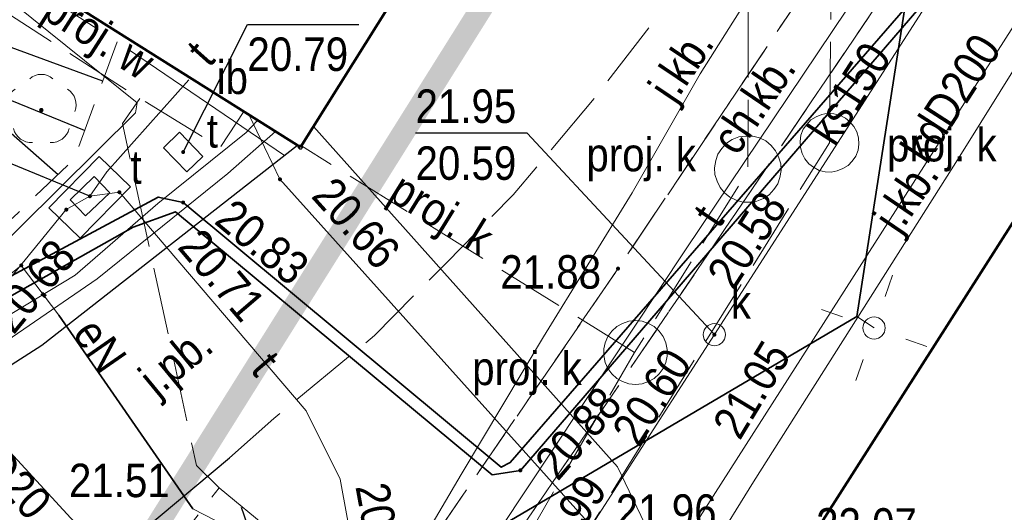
# Model space of a CAD drawing. Header units: metres. Extents: x 6530877 to 6534102, y 6042175 to 6045327.
# Tile 61 of 76: x 6533097 to 6533119, y 6044065 to 6044076. Entities that reach past the tile are written whole.
import ezdxf
from ezdxf.enums import TextEntityAlignment as Align

# ---------------------------------------------------------------- set-up
doc = ezdxf.new("R2010")
doc.units = ezdxf.units.M
doc.header["$MEASUREMENT"] = 0
doc.linetypes.add('1.0_0.5', pattern=[1.5, 1, -0.5])
doc.linetypes.add('1.5_0.5', pattern=[2, 1.5, -0.5])
doc.layers.get('0').update_dxf_attribs({"color": 2, "linetype": 'CONTINUOUS', "lineweight": 5})
for name, color, linetype in [('000 Inne (niezydentyfikowane)', 7, 'CONTINUOUS'), ('312-budynek ewidencyjny', 7, 'CONTINUOUS'), ('chodnik', 7, 'CONTINUOUS'), ('chodnik-Atr17', 7, 'CONTINUOUS'), ('drzewo liściaste', 7, 'CONTINUOUS'), ('inna budowla', 7, 'CONTINUOUS'), ('inna budowla-Atr17', 7, 'CONTINUOUS'), ('jezdnia', 7, 'CONTINUOUS'), ('jezdnia-Atr17', 7, 'CONTINUOUS'), ('kanalizacyjne urządzenie techniczne - ob. projektowany', 7, 'CONTINUOUS'), ('kanalizacyjne urządzenie techniczne - ob. projektowany-Atr17', 7, 'CONTINUOUS'), ('komora podziemna', 7, 'CONTINUOUS'), ('krawężnik', 7, 'CONTINUOUS'), ('latarnia', 7, 'CONTINUOUS'), ('obudowa ochronna przewodu', 7, 'CONTINUOUS'), ('pikieta sztuczna', 7, 'CONTINUOUS'), ('pikieta sztuczna-Atr2', 7, 'CONTINUOUS'), ('przewód ciepłowniczy', 7, 'CONTINUOUS'), ('przewód elektroenergetyczny podziemny', 7, 'CONTINUOUS'), ('przewód elektroenergetyczny podziemny-Atr1', 7, 'CONTINUOUS'), ('przewód kanalizacyjny', 7, 'CONTINUOUS'), ('przewód kanalizacyjny - ob. projektowany', 7, 'CONTINUOUS'), ('przewód kanalizacyjny - ob. projektowany-Atr1', 7, 'CONTINUOUS'), ('przewód kanalizacyjny-Atr1', 7, 'CONTINUOUS'), ('przewód telekomunikacyjny podziemny', 7, 'CONTINUOUS'), ('przewód telekomunikacyjny podziemny-Atr1', 7, 'CONTINUOUS'), ('przewód wodociągowy', 7, 'CONTINUOUS'), ('przewód wodociągowy - ob. projektowany', 7, 'CONTINUOUS'), ('przewód wodociągowy - ob. projektowany-Atr1', 7, 'CONTINUOUS'), ('przewód wodociągowy-Atr1', 7, 'CONTINUOUS'), ('Punkt budynku', 7, 'CONTINUOUS'), ('rzędna', 7, 'CONTINUOUS'), ('rzędna-Atr2', 7, 'CONTINUOUS'), ('rzędna-Atr3', 7, 'CONTINUOUS'), ('skarpa nieumocniona', 7, 'CONTINUOUS'), ('słup przewodów napowietrznych', 7, 'CONTINUOUS'), ('właz do komory lub kanału - okrągły', 7, 'CONTINUOUS'), ('właz do komory lub kanału - okrągły-Atr17', 7, 'CONTINUOUS'), ('właz do komory lub kanału - prostokątny', 7, 'CONTINUOUS'), ('właz do komory lub kanału - prostokątny-Atr17', 7, 'CONTINUOUS'), ('Zakres', 7, 'CONTINUOUS')]:
    doc.layers.add(name, color=color, linetype=linetype)
doc.styles.get("Standard").update_dxf_attribs({"font": 'Working1250', "width": 0.75})

# ---------------------------------------------------------------- blocks, each defined once
blk = doc.blocks.new('PUNKTBUD')
at = {"color": 0}
blk.add_circle((0, 0), 0.045, dxfattribs=at)
blk = doc.blocks.new('PW01')
at = {"linetype": 'Continuous', "lineweight": 13}
h = blk.add_hatch(color=0, dxfattribs=at)
edge = h.paths.add_edge_path()
edge.add_arc((0, 0), 0.045, 0, 360)
blk = doc.blocks.new('US15')
at = {"color": 0, "linetype": 'Continuous', "lineweight": 13}
blk.add_circle((0, 0), 0.25, dxfattribs=at)
blk = doc.blocks.new('SM01')
at = {"color": 0, "linetype": 'Continuous', "lineweight": 13}
for p, q in [((-0.53, 0.531), (-0.883, 0.884)), ((0.531, 0.531), (0.884, 0.884)), ((-0.53, -0.53), (-0.883, -0.883)), ((0.531, -0.53), (0.884, -0.883))]:
    blk.add_line(p, q, dxfattribs=at)
blk.add_circle((0, 0), 0.25, dxfattribs=at)
blk = doc.blocks.new('SUPWP')
at = {"color": 0, "linetype": 'Continuous'}
blk.add_lwpolyline([(-0.375, -0.25), (0.375, -0.25), (0.375, 0.25), (-0.375, 0.25)], close=True, dxfattribs=at)
blk = doc.blocks.new('OP021')
at = {"linetype": 'Continuous', "lineweight": 13}
h = blk.add_hatch(color=0, dxfattribs=at)
edge = h.paths.add_edge_path()
edge.add_arc((0, 0), 0.05, 0, 360)
at = {"color": 0, "linetype": 'Continuous', "lineweight": 13}
for centre, start, end in [((0, 0.4), 49.272, 130.728), ((-0.38, 0.124), 121.308, 202.548), ((0.38, 0.124), 337.452, 58.692), ((-0.235, -0.324), 193.221, 274.871), ((0.235, -0.324), 265.129, 346.779)]:
    blk.add_arc(centre, 0.4, start, end, dxfattribs=at)
blk = doc.blocks.new('US22')
at = {"color": 0, "linetype": 'Continuous', "lineweight": 13}
blk.add_circle((0, 0), 0.25, dxfattribs=at)

msp = doc.modelspace()

# ---------------------------------------------------------------- linework, layer by layer
at = {"layer": '000 Inne (niezydentyfikowane)', "color": 7, "linetype": 'Continuous', "lineweight": 25, "flags": 128}
for points in [[(6533098.8, 6044074.45), (6533095.92, 6044075.5)], [(6533097.8, 6044072.35), (6533095.13, 6044074.69)], [(6533098.39, 6044073.34), (6533096.76, 6044074.01)]]:
    msp.add_lwpolyline(points, dxfattribs=at)
at = {"layer": '312-budynek ewidencyjny', "color": 7, "linetype": 'Continuous', "lineweight": 50, "flags": 128}
for points in [[(6533109.93, 6044083.65), (6533103.23, 6044072.97)], [(6533113.19, 6044061.87), (6533124.17, 6044079.08)], [(6533103.23, 6044072.97), (6533095.77, 6044077.66)]]:
    msp.add_lwpolyline(points, dxfattribs=at)
at = {"layer": 'chodnik', "color": 7, "linetype": '1.0_0.5', "lineweight": 18, "flags": 128}
msp.add_lwpolyline([(6533102.64, 6044058.94), (6533103.88, 6044058.12), (6533111.63, 6044069.49), (6533123.06, 6044086.33), (6533121.29, 6044086.53), (6533110.35, 6044070.25), (6533104.92, 6044062.33)], close=True, dxfattribs=at)
at = {"layer": 'inna budowla', "color": 7, "linetype": 'Continuous', "lineweight": 18, "flags": 128}
msp.add_lwpolyline([(6533102.87, 6044072.78), (6533099.42, 6044075.13)], dxfattribs=at)
at = {"layer": 'jezdnia', "color": 7, "linetype": '1.5_0.5', "lineweight": 18, "flags": 128}
for points in [[(6533104.92, 6044062.33), (6533110.35, 6044070.25), (6533121.29, 6044086.53)], [(6533103.88, 6044058.12), (6533111.63, 6044069.49), (6533123.06, 6044086.33)], [(6533101.64, 6044066.01), (6533102.63, 6044066.89), (6533104.89, 6044068.75), (6533106.51, 6044070.39), (6533108, 6044071.9), (6533109.82, 6044074.07), (6533111.36, 6044076.05), (6533112.79, 6044078.17)]]:
    msp.add_lwpolyline(points, dxfattribs=at)
at = {"layer": 'kanalizacyjne urządzenie techniczne - ob. projektowany', "color": 34, "linetype": 'Continuous', "lineweight": 18, "flags": 128}
for points in [[(6533114.99, 6044072.42), (6533114.86, 6044072.45), (6533114.73, 6044072.52), (6533114.63, 6044072.6), (6533114.54, 6044072.71), (6533114.48, 6044072.83), (6533114.44, 6044072.96), (6533114.43, 6044073.1), (6533114.45, 6044073.24), (6533114.5, 6044073.37), (6533114.58, 6044073.48), (6533114.67, 6044073.58), (6533114.79, 6044073.65), (6533114.92, 6044073.7), (6533115.05, 6044073.73), (6533115.19, 6044073.72), (6533115.32, 6044073.69), (6533115.45, 6044073.62), (6533115.55, 6044073.54), (6533115.64, 6044073.43), (6533115.7, 6044073.31), (6533115.74, 6044073.18), (6533115.75, 6044073.04), (6533115.73, 6044072.9), (6533115.68, 6044072.77), (6533115.6, 6044072.66), (6533115.51, 6044072.56), (6533115.39, 6044072.49), (6533115.26, 6044072.44), (6533115.13, 6044072.41)], [(6533112.86, 6044071.85), (6533112.74, 6044071.95), (6533112.64, 6044072.07), (6533112.57, 6044072.21), (6533112.52, 6044072.36), (6533112.51, 6044072.51), (6533112.54, 6044072.67), (6533112.59, 6044072.81), (6533112.68, 6044072.94), (6533112.78, 6044073.06), (6533112.91, 6044073.14), (6533113.06, 6044073.2), (6533113.21, 6044073.22), (6533113.37, 6044073.22), (6533113.52, 6044073.18), (6533113.66, 6044073.11), (6533113.78, 6044073.01), (6533113.88, 6044072.89), (6533113.95, 6044072.75), (6533114, 6044072.6), (6533114.01, 6044072.45), (6533113.98, 6044072.29), (6533113.93, 6044072.15), (6533113.84, 6044072.02), (6533113.74, 6044071.9), (6533113.61, 6044071.82), (6533113.46, 6044071.76), (6533113.31, 6044071.74), (6533113.15, 6044071.74), (6533113, 6044071.78)], [(6533110.59, 6044067.67), (6533110.45, 6044067.72), (6533110.32, 6044067.79), (6533110.21, 6044067.89), (6533110.12, 6044068.01), (6533110.06, 6044068.15), (6533110.03, 6044068.3), (6533110.03, 6044068.45), (6533110.06, 6044068.59), (6533110.12, 6044068.73), (6533110.21, 6044068.85), (6533110.32, 6044068.95), (6533110.45, 6044069.02), (6533110.59, 6044069.07), (6533110.74, 6044069.09), (6533110.89, 6044069.07), (6533111.03, 6044069.02), (6533111.16, 6044068.95), (6533111.27, 6044068.85), (6533111.36, 6044068.73), (6533111.42, 6044068.59), (6533111.45, 6044068.44), (6533111.45, 6044068.29), (6533111.42, 6044068.15), (6533111.36, 6044068.01), (6533111.27, 6044067.89), (6533111.16, 6044067.79), (6533111.03, 6044067.72), (6533110.89, 6044067.67), (6533110.74, 6044067.65)]]:
    msp.add_lwpolyline(points, close=True, dxfattribs=at)
at = {"layer": 'komora podziemna', "color": 30, "linetype": 'Continuous', "lineweight": 18, "flags": 128}
msp.add_lwpolyline([(6533098.72, 6044072.76), (6533099.42, 6044072.08), (6533098.29, 6044070.93), (6533097.59, 6044071.61)], close=True, dxfattribs=at)
at = {"layer": 'krawężnik', "color": 7, "linetype": 'Continuous', "lineweight": 25, "flags": 128}
for points in [[(6533103.16, 6044073.01), (6533097.43, 6044068.53), (6533091.12, 6044064.49), (6533086.45, 6044062.54), (6533080.06, 6044061.78), (6533076.25, 6044062.06), (6533072.5, 6044063), (6533069.5, 6044064.35)], [(6533089.54, 6044058.41), (6533092.61, 6044059.7), (6533095.68, 6044061.52), (6533099.67, 6044064.37), (6533101.64, 6044066.01)], [(6533104.92, 6044062.33), (6533102.41, 6044063.46), (6533101.91, 6044064.9)]]:
    msp.add_lwpolyline(points, dxfattribs=at)
at = {"layer": 'obudowa ochronna przewodu', "color": 7, "linetype": 'Continuous', "lineweight": 35, "flags": 128}
for points in [[(6533051.14, 6044065.15), (6533066.26, 6044056.01), (6533067.02, 6044055.77), (6533067.62, 6044056.07), (6533076.94, 6044063.28), (6533078.41, 6044063.42), (6533087.24, 6044064.29), (6533094.05, 6044068.65), (6533100.04, 6044071.85), (6533100.6, 6044071.73), (6533107.73, 6044065.8), (6533107.93, 6044065.91), (6533127.7, 6044088.63), (6533130.98, 6044088.82), (6533131.48, 6044089.63)], [(6533131.65, 6044089.53), (6533131.07, 6044088.6), (6533127.66, 6044088.33), (6533108.16, 6044065.73), (6533107.53, 6044065.63), (6533100.43, 6044071.52), (6533099.48, 6044071.18), (6533094.2, 6044068.21), (6533087.4, 6044063.82), (6533078.21, 6044063.23), (6533077.13, 6044063), (6533067.76, 6044055.89), (6533067.03, 6044055.36), (6533066.06, 6044055.83), (6533051, 6044064.84)], [(6533118.56, 6044087.53), (6533115.7, 6044069.18)], [(6533100.82, 6044064.87), (6533097.81, 6044069.21)], [(6533115.7, 6044069.18), (6533104.85, 6044062.79)]]:
    msp.add_lwpolyline(points, dxfattribs=at)
at = {"layer": 'przewód ciepłowniczy', "color": 212, "linetype": 'Continuous', "lineweight": 18, "flags": 128}
msp.add_lwpolyline([(6533139.28, 6044045.44), (6533137.83, 6044042.82), (6533137.49, 6044042.65), (6533114.34, 6044057.46), (6533110.34, 6044065.81), (6533103.52, 6044073.43)], dxfattribs=at)
at = {"layer": 'przewód elektroenergetyczny podziemny', "color": 1, "linetype": 'Continuous', "lineweight": 18, "flags": 128}
for points in [[(6533121.98, 6044091.95), (6533121.41, 6044090.74), (6533120.99, 6044089.5), (6533119.54, 6044086.72), (6533119, 6044085.68), (6533115.89, 6044080.58), (6533115, 6044079), (6533114.49, 6044078.26), (6533112.19, 6044074.61), (6533110.67, 6044071.95), (6533108.68, 6044068.72), (6533106.83, 6044065.64), (6533103.2, 6044059.46), (6533102.27, 6044057.99), (6533100.88, 6044055.02), (6533100.19, 6044053.5), (6533097.5, 6044049.37), (6533095.35, 6044046.25), (6533093.26, 6044042.59)], [(6533051.14, 6044065.15), (6533066.26, 6044056.01), (6533067.02, 6044055.77), (6533067.62, 6044056.07), (6533076.94, 6044063.28), (6533078.41, 6044063.42), (6533087.24, 6044064.29), (6533094.05, 6044068.65), (6533100.04, 6044071.85), (6533100.6, 6044071.73), (6533107.73, 6044065.8), (6533107.93, 6044065.91), (6533127.7, 6044088.63), (6533130.98, 6044088.82), (6533131.48, 6044089.63)], [(6533131.65, 6044089.53), (6533131.07, 6044088.6), (6533127.66, 6044088.33), (6533108.16, 6044065.73), (6533107.53, 6044065.63), (6533100.43, 6044071.52), (6533099.48, 6044071.18), (6533094.2, 6044068.21), (6533087.4, 6044063.82), (6533078.21, 6044063.23), (6533077.13, 6044063), (6533067.76, 6044055.89), (6533067.03, 6044055.36), (6533066.06, 6044055.83), (6533051, 6044064.84)], [(6533118.56, 6044087.53), (6533115.7, 6044069.18)], [(6533114.2, 6044044.91), (6533114.3, 6044045.3), (6533113.57, 6044046.12), (6533113.37, 6044046.68), (6533113.15, 6044047.39), (6533112.76, 6044048.68), (6533112.56, 6044049.51), (6533112.09, 6044050.58), (6533112, 6044051.61), (6533111.92, 6044054.7), (6533111.84, 6044056.6), (6533111.52, 6044056.9), (6533111.69, 6044057.51), (6533112.19, 6044059.54), (6533112.47, 6044060.68), (6533112.47, 6044061.16), (6533111.6, 6044061.99), (6533111.46, 6044062.2), (6533111.52, 6044062.46), (6533113.39, 6044065.47), (6533118.01, 6044072.77), (6533120.29, 6044076.43)], [(6533079.85, 6044062.7), (6533083.47, 6044063.19), (6533084.27, 6044063.47), (6533086.46, 6044063.87), (6533088.11, 6044064.32), (6533092.03, 6044066.52), (6533096.22, 6044068.92), (6533098.18, 6044070.1), (6533100.03, 6044071.71), (6533102.01, 6044073.3), (6533102.27, 6044073.57)], [(6533085.37, 6044062.78), (6533088.07, 6044063.78), (6533088.84, 6044064.02), (6533090.89, 6044065.06), (6533092.1, 6044065.54), (6533093.71, 6044066.53), (6533096.38, 6044068.45), (6533098.67, 6044070.02), (6533101.6, 6044072.38), (6533102.67, 6044073.32)], [(6533104.85, 6044062.79), (6533100.82, 6044064.87), (6533097.81, 6044069.21), (6533096.97, 6044070.32), (6533094.22, 6044068.11)], [(6533115.7, 6044069.18), (6533104.85, 6044062.79)], [(6533115.7, 6044069.18), (6533116.09, 6044068.92)]]:
    msp.add_lwpolyline(points, dxfattribs=at)
at = {"layer": 'przewód kanalizacyjny', "color": 34, "linetype": 'Continuous', "lineweight": 18, "flags": 128}
for points in [[(6533123.02, 6044085.11), (6533112.51, 6044068.77), (6533108.55, 6044062.62), (6533100.59, 6044047.82)], [(6533123.05, 6044081.25), (6533120.66, 6044077.94), (6533110.75, 6044062.44), (6533110.54, 6044061.95)]]:
    msp.add_lwpolyline(points, dxfattribs=at)
at = {"layer": 'przewód kanalizacyjny - ob. projektowany', "color": 34, "linetype": '1.5_0.5', "lineweight": 18, "flags": 128}
for points in [[(6533119.08, 6044041.84), (6533117.06, 6044046.24), (6533108.98, 6044063.26), (6533115.09, 6044073.07), (6533115.21, 6044084.65), (6533115.37, 6044103.97), (6533118.8, 6044109.45), (6533124.98, 6044119.17), (6533127.06, 6044118.25), (6533137.57, 6044113.74), (6533148.22, 6044129.62), (6533128.91, 6044141.43), (6533126.73, 6044149.84)], [(6533113.71, 6044114.03), (6533113.29, 6044083.09), (6533113.26, 6044072.43), (6533110.72, 6044068.37), (6533107.33, 6044062.54), (6533099.35, 6044049.51), (6533102.23, 6044047.58)], [(6533110.72, 6044068.37), (6533103.25, 6044073)]]:
    msp.add_lwpolyline(points, dxfattribs=at)
at = {"layer": 'przewód telekomunikacyjny podziemny', "color": 30, "linetype": 'Continuous', "lineweight": 18, "flags": 128}
for points in [[(6533121.8, 6044094.95), (6533121.78, 6044094.2), (6533120.4, 6044083.52), (6533120.2, 6044082.94), (6533119.77, 6044082.44), (6533111.86, 6044070.67), (6533105.94, 6044061.76), (6533105.39, 6044061.4), (6533105.14, 6044060.83), (6533104.38, 6044059.02), (6533105.25, 6044051.89), (6533106.41, 6044050.99), (6533106.77, 6044050.63), (6533105.82, 6044049.1)], [(6533098.51, 6044071.87), (6533098.89, 6044072.42), (6533100.73, 6044074.48)], [(6533105.39, 6044061.4), (6533105.36, 6044062.03), (6533104.42, 6044063.9), (6533104.12, 6044065.53), (6533103.36, 6044067.06), (6533099.17, 6044071.96), (6533098.51, 6044071.87), (6533097.98, 6044071.57), (6533096.46, 6044069.72), (6533089.89, 6044065.18), (6533081.14, 6044063.78), (6533077.72, 6044064.12), (6533077.12, 6044064.33), (6533076.64, 6044064), (6533078.31, 6044062.79), (6533078.41, 6044062.47)]]:
    msp.add_lwpolyline(points, dxfattribs=at)
at = {"layer": 'przewód wodociągowy', "color": 5, "linetype": 'Continuous', "lineweight": 18, "flags": 128}
for points in [[(6533099.24, 6044063.53), (6533098.08, 6044064.66), (6533094.49, 6044068.56), (6533094.38, 6044068.65), (6533099.53, 6044073.74), (6533099.57, 6044073.96), (6533095.6, 6044077.15), (6533095.49, 6044077.67)], [(6533102.08, 6044073.69), (6533102.77, 6044072.25), (6533110.65, 6044063.48), (6533112.64, 6044059.72), (6533116.68, 6044056.19), (6533125.67, 6044049.84), (6533124.54, 6044048.2)]]:
    msp.add_lwpolyline(points, dxfattribs=at)
at = {"layer": 'przewód wodociągowy - ob. projektowany', "color": 5, "linetype": '1.5_0.5', "lineweight": 18, "flags": 128}
for points in [[(6533099.63, 6044074.06), (6533099.24, 6044073.5), (6533100.9, 6044065.84), (6533101.41, 6044065.34), (6533100.55, 6044064.24), (6533098.48, 6044063.82), (6533097.87, 6044063.61), (6533079.93, 6044060.96), (6533071.06, 6044062.27), (6533026.71, 6044089.34)], [(6533095.99, 6044077.52), (6533095.49, 6044076.72), (6533099.63, 6044074.06), (6533101.43, 6044072.96), (6533101.96, 6044073.77)], [(6533101.41, 6044065.34), (6533105.51, 6044061.96), (6533117.38, 6044052.57), (6533117.69, 6044053.03), (6533118.5, 6044054.23), (6533125.33, 6044049.88), (6533127.28, 6044052.85)]]:
    msp.add_lwpolyline(points, dxfattribs=at)
at = {"layer": 'rzędna-Atr2', "color": 7, "flags": 128}
for points in [[(6533100.6, 6044072.86), (6533102.04, 6044075.72), (6533104.54, 6044075.72)], [(6533112.51, 6044068.77), (6533108.31, 6044073.28), (6533105.81, 6044073.28)], [(6533098.51, 6044071.87), (6533096.51, 6044072.69), (6533093.946, 6044072.69)]]:
    msp.add_lwpolyline(points, dxfattribs=at)
at = {"layer": 'skarpa nieumocniona', "color": 7, "linetype": '1.0_0.5', "lineweight": 18, "flags": 128}
msp.add_lwpolyline([(6533096.89, 6044076.77), (6533096.25, 6044075.87), (6533095.38, 6044074.9), (6533093.09, 6044072.96), (6533092.93, 6044072.86), (6533091.04, 6044071.64), (6533089.76, 6044070.86), (6533089.05, 6044070.5), (6533088.5, 6044070.06), (6533088.08, 6044069.32), (6533086.91, 6044069.93), (6533086.15, 6044069.66), (6533083.58, 6044068.87), (6533080.9, 6044068.13), (6533078.8, 6044067.61), (6533077.85, 6044067.63), (6533077.24, 6044067.7), (6533075.61, 6044067.89), (6533073.72, 6044068.39), (6533072.75, 6044068.79), (6533070.28, 6044070.22), (6533069.6, 6044070.61), (6533067.84, 6044071.8), (6533066.18, 6044068.98), (6533067.9, 6044067.56), (6533070.16, 6044066.35), (6533071.47, 6044065.82), (6533072.26, 6044065.63), (6533073.19, 6044065.39), (6533074.95, 6044065.13), (6533076.58, 6044065.01), (6533078.33, 6044065.04), (6533079.14, 6044065.05), (6533084.58, 6044065.79), (6533088.08, 6044066.45), (6533090.35, 6044067.2), (6533090.81, 6044067.38), (6533091.81, 6044067.92), (6533093.38, 6044068.92), (6533094.31, 6044069.51), (6533096.78, 6044071.39), (6533098.16, 6044072.7), (6533099.12, 6044075.33)], close=True, dxfattribs=at)
msp.add_lwpolyline([(6533096.89, 6044076.77), (6533096.25, 6044075.87), (6533095.38, 6044074.9), (6533093.09, 6044072.96), (6533092.93, 6044072.86), (6533091.04, 6044071.64), (6533089.76, 6044070.86), (6533089.05, 6044070.5), (6533088.5, 6044070.06), (6533088.08, 6044069.32), (6533086.91, 6044069.93), (6533086.15, 6044069.66), (6533083.58, 6044068.87), (6533080.9, 6044068.13), (6533078.8, 6044067.61), (6533077.85, 6044067.63), (6533077.24, 6044067.7), (6533075.61, 6044067.89), (6533073.72, 6044068.39), (6533072.75, 6044068.79), (6533070.28, 6044070.22), (6533069.6, 6044070.61), (6533067.84, 6044071.8), (6533066.18, 6044068.98), (6533067.9, 6044067.56), (6533070.16, 6044066.35), (6533071.47, 6044065.82), (6533072.26, 6044065.63), (6533073.19, 6044065.39), (6533074.95, 6044065.13), (6533076.58, 6044065.01), (6533078.33, 6044065.04), (6533079.14, 6044065.05), (6533084.58, 6044065.79), (6533088.08, 6044066.45), (6533090.35, 6044067.2), (6533090.81, 6044067.38), (6533091.81, 6044067.92), (6533093.38, 6044068.92), (6533094.31, 6044069.51), (6533096.78, 6044071.39), (6533098.16, 6044072.7), (6533099.12, 6044075.33)], close=True, dxfattribs=at)
at = {"layer": 'Zakres', "linetype": '1.0_0.5', "lineweight": 70, "const_width": 0.5}
msp.add_lwpolyline([(6532894.4047, 6044010.7263), (6532901.9047, 6044070.7963), (6532921.4247, 6044144.6363), (6532942.6547, 6044191.9663), (6533112.6947, 6044084.6963), (6533080.6444, 6044033.6409), (6533043.3034, 6044057.7488), (6532987.3747, 6043969.1763), (6532966.8747, 6043966.4363), (6532894.4047, 6044010.7263)], dxfattribs=at)

# ---------------------------------------------------------------- block references
at = {"layer": 'drzewo liściaste', "color": 94, "linetype": 'Continuous', "lineweight": 18}
msp.add_blockref('OP021', (6533097.42, 6044073.8), dxfattribs=at)
at = {"layer": 'latarnia', "color": 7, "linetype": 'Continuous', "lineweight": 18, "rotation": 295.737}
msp.add_blockref('SM01', (6533116.09, 6044068.92), dxfattribs=at)
at = {"layer": 'pikieta sztuczna', "color": 7, "linetype": 'Continuous', "lineweight": 13}
msp.add_blockref('PW01', (6533110.35, 6044070.25), dxfattribs=at)
at = {"layer": 'Punkt budynku', "color": 5, "linetype": 'Continuous', "lineweight": 18}
msp.add_blockref('PUNKTBUD', (6533103.23, 6044072.97), dxfattribs=at)
at = {"layer": 'rzędna', "color": 30, "linetype": 'Continuous', "lineweight": 18, "rotation": 133.741}
msp.add_blockref('PW01', (6533100.6, 6044072.86), dxfattribs=at)
at = {"layer": 'rzędna', "color": 5, "linetype": 'Continuous', "lineweight": 18, "rotation": 311.931}
msp.add_blockref('PW01', (6533102.77, 6044072.25), dxfattribs=at)
at = {"layer": 'rzędna', "color": 30, "linetype": 'Continuous', "lineweight": 18}
for p in [(6533099.17, 6044071.96), (6533098.51, 6044071.87), (6533097.98, 6044071.57)]:
    msp.add_blockref('PW01', p, dxfattribs=at)
at = {"layer": 'rzędna', "color": 1, "linetype": 'Continuous', "lineweight": 35}
for p in [(6533100.6, 6044071.73), (6533108.16, 6044065.73)]:
    msp.add_blockref('PW01', p, dxfattribs=at)
at = {"layer": 'rzędna', "color": 1, "linetype": 'Continuous', "lineweight": 18, "rotation": 38.78499999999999}
msp.add_blockref('PW01', (6533096.97, 6044070.32), dxfattribs=at)
at = {"layer": 'rzędna', "color": 34, "linetype": 'Continuous', "lineweight": 18}
for rotation in [237.996, 58.04200000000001]:
    msp.add_blockref('PW01', (6533112.51, 6044068.77), dxfattribs=dict(at, rotation=rotation))
msp.add_blockref('PW01', (6533112.51, 6044068.77), dxfattribs=at)
at = {"layer": 'słup przewodów napowietrznych', "color": 7, "linetype": 'Continuous', "lineweight": 18, "rotation": 295.737}
msp.add_blockref('US15', (6533116.09, 6044068.92), dxfattribs=at)
at = {"layer": 'właz do komory lub kanału - okrągły', "color": 7, "linetype": 'Continuous', "lineweight": 18}
msp.add_blockref('US22', (6533112.51, 6044068.77), dxfattribs=at)
at = {"layer": 'właz do komory lub kanału - prostokątny', "color": 7, "linetype": 'Continuous', "lineweight": 18}
for p, rotation in [((6533100.6, 6044072.86), 133.741), ((6533098.51, 6044071.87), 43.86500000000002)]:
    msp.add_blockref('SUPWP', p, dxfattribs=dict(at, rotation=rotation))

# ---------------------------------------------------------------- texts
at = {"layer": 'chodnik-Atr17', "color": 7, "width": 0.9}
msp.add_text('ch.kb.', height=0.75, rotation=55.834, dxfattribs=at).set_placement((6533113.02, 6044072.75))
at = {"layer": 'inna budowla-Atr17', "color": 7, "width": 0.9}
msp.add_text('ib', height=0.75, dxfattribs=at).set_placement((6533101.35, 6044074.16))
at = {"layer": 'jezdnia-Atr17', "color": 7, "width": 0.9}
for s, rotation, p in [('j.kb.', 56.099, (6533111.61, 6044073.92)), ('j.kb.', 55.834, (6533116.65, 6044070.99)), ('j.pb.', 39.454, (6533100.01, 6044067.35))]:
    msp.add_text(s, height=0.75, rotation=rotation, dxfattribs=at).set_placement(p)
at = {"layer": 'kanalizacyjne urządzenie techniczne - ob. projektowany-Atr17', "color": 34, "width": 0.9}
for p in [(6533116.38, 6044072.65), (6533109.64, 6044072.43), (6533107.08, 6044067.64)]:
    msp.add_text('proj. k', height=0.75, dxfattribs=at).set_placement(p)
at = {"layer": 'pikieta sztuczna-Atr2', "color": 7, "width": 0.9}
for s, p in [('21.88', (6533107.71, 6044070.55)), ('21.51', (6533098.04, 6044065.88))]:
    msp.add_text(s, height=0.75, dxfattribs=at).set_placement(p, align=Align.TOP_LEFT)
at = {"layer": 'przewód elektroenergetyczny podziemny-Atr1', "color": 1, "width": 0.9}
msp.add_text('eN', height=0.75, rotation=-55.257, dxfattribs=at).set_placement((6533098.1, 6044068.79))
at = {"layer": 'przewód kanalizacyjny - ob. projektowany-Atr1', "color": 34, "width": 0.9}
msp.add_text('proj. k', height=0.75, rotation=328.246, dxfattribs=at).set_placement((6533105.16, 6044071.81))
at = {"layer": 'przewód kanalizacyjny-Atr1', "color": 34, "width": 0.9}
for s, rotation, p in [('kdD200', 57.17, (6533117.28, 6044072.56)), ('ks150', 57.251, (6533115.2, 6044072.96))]:
    msp.add_text(s, height=0.75, rotation=rotation, dxfattribs=at).set_placement(p)
at = {"layer": 'przewód telekomunikacyjny podziemny-Atr1', "color": 30, "width": 0.9}
msp.add_text('t', height=0.75, rotation=48.228, dxfattribs=at).set_placement((6533101.18, 6044074.73))
for rotation, p in [(56.097, (6533112.3, 6044071.33)), (310.533, (6533102.37, 6044068.22))]:
    msp.add_text('t', height=0.75, rotation=rotation, dxfattribs=at).set_placement(p, align=Align.MIDDLE_LEFT)
at = {"layer": 'przewód wodociągowy - ob. projektowany-Atr1', "color": 5, "width": 0.9}
msp.add_text('proj. w', height=0.75, rotation=327.279, dxfattribs=at).set_placement((6533097.4, 6044075.89))
at = {"layer": 'przewód wodociągowy-Atr1', "color": 5, "width": 0.9}
msp.add_text('woD20', height=0.75, rotation=-47.37, dxfattribs=at).set_placement((6533095.8, 6044067.14), align=Align.TOP_LEFT)
at = {"layer": 'rzędna-Atr2', "color": 34, "width": 0.9}
for s, p in [('21.95', (6533105.81, 6044073.288)), ('21.96', (6533110.3, 6044064.218))]:
    msp.add_text(s, height=0.75, dxfattribs=at).set_placement(p, align=Align.BOTTOM_LEFT)
at = {"layer": 'rzędna-Atr2', "color": 5, "width": 0.9}
msp.add_text('20.66', height=0.75, rotation=311.931, dxfattribs=at).set_placement((6533103.45, 6044071.86))
at = {"layer": 'rzędna-Atr2', "color": 34, "width": 0.9}
for s, rotation, p in [('20.58', 57.243, (6533112.94, 6044069.74)), ('21.05', 58.867, (6533113.08, 6044066.38)), ('20.60', 57.222, (6533110.81, 6044066.23)), ('20.99', 57.201, (6533108.91, 6044063.4))]:
    msp.add_text(s, height=0.75, rotation=rotation, dxfattribs=at).set_placement(p)
at = {"layer": 'rzędna-Atr2', "color": 1, "width": 0.9}
for s, rotation, p in [('20.83', 320.25, (6533101.27, 6044071.28)), ('20.88', 49.211, (6533109, 6044065.47))]:
    msp.add_text(s, height=0.75, rotation=rotation, dxfattribs=at).set_placement(p)
at = {"layer": 'rzędna-Atr2', "color": 30, "width": 0.9}
for s, rotation, p in [('20.71', 310.534, (6533100.45, 6044070.72)), ('20.68', 50.592, (6533096.8, 6044068.75)), ('20.88', 280.428, (6533104.46, 6044065.37))]:
    msp.add_text(s, height=0.75, rotation=rotation, dxfattribs=at).set_placement(p)
msp.add_text('22.07', height=0.75, dxfattribs=at).set_placement((6533114.79, 6044063.908), align=Align.BOTTOM_LEFT)
at = {"layer": 'rzędna-Atr3', "color": 30, "width": 0.9}
msp.add_text('20.79', height=0.75, dxfattribs=at).set_placement((6533102.04, 6044074.452), align=Align.BOTTOM_LEFT)
at = {"layer": 'rzędna-Atr3', "color": 34, "width": 0.9}
msp.add_text('20.59', height=0.75, dxfattribs=at).set_placement((6533105.81, 6044072.013), align=Align.BOTTOM_LEFT)
at = {"layer": 'właz do komory lub kanału - okrągły-Atr17', "color": 7, "width": 0.9}
msp.add_text('k', height=0.75, dxfattribs=at).set_placement((6533112.88, 6044068.9), align=Align.BOTTOM_LEFT)
at = {"layer": 'właz do komory lub kanału - prostokątny-Atr17', "color": 7, "width": 0.9}
for p in [(6533101.13, 6044072.96), (6533099.42, 6044072.15)]:
    msp.add_text('t', height=0.75, dxfattribs=at).set_placement(p)

doc.saveas('drawing.dxf')
